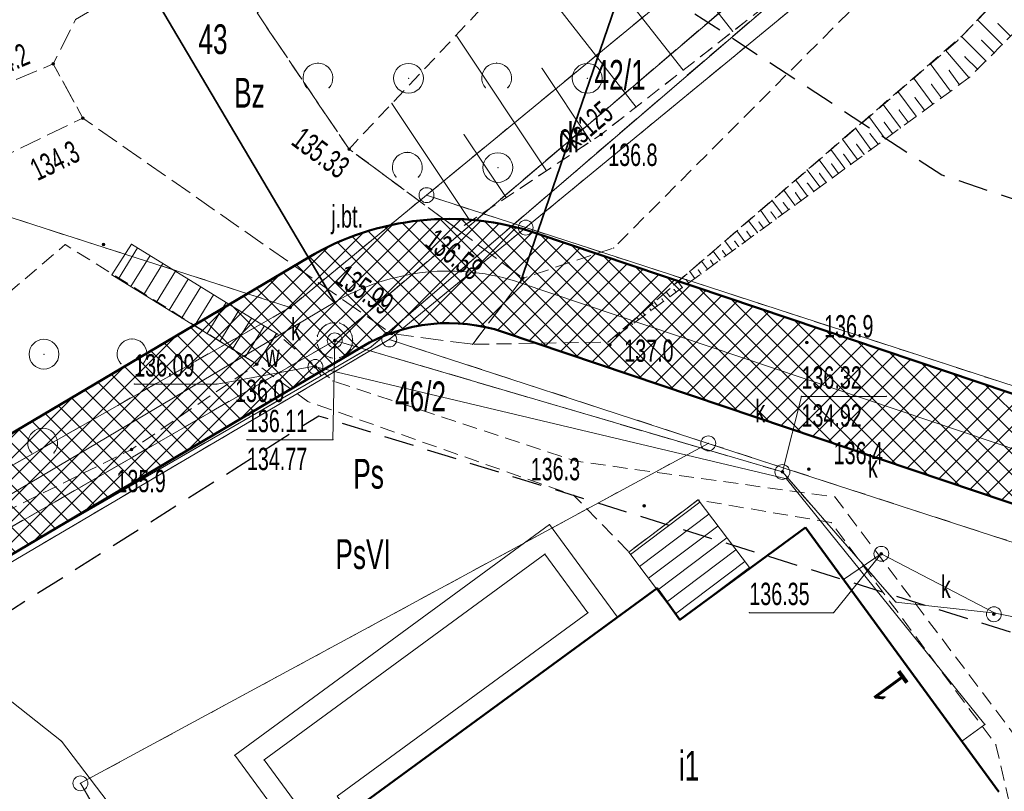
# Model space of a CAD drawing. Extents: x 6456700 to 6518119, y 5963420 to 5980059.
# Tile 55 of 256: x 6511808 to 6511841, y 5964220 to 5964246. Entities that reach past the tile are written whole.
import ezdxf
from ezdxf.enums import TextEntityAlignment as Align

# ---------------------------------------------------------------- set-up
doc = ezdxf.new("R2010")
doc.units = 0
doc.header["$MEASUREMENT"] = 0
for name, pattern in [('L_0_03', [1, 0.5, -0.5]), ('L_0_04', [1.5, 1, -0.5]), ('L_0_52', [1, 0.75, -0.25]), ('L_0_5A', [0.75, 0.5, -0.25])]:
    doc.linetypes.add(name, pattern=pattern)
doc.layers.get('0').update_dxf_attribs({"color": 2, "linetype": 'CONTINUOUS', "lineweight": 5})
for name, color, linetype, lineweight in [('000_Inne__niezydentyfikowane_', 7, 'CONTINUOUS', 18), ('18mm Kreska ciągła', 7, 'CONTINUOUS', 18), ('202_punkt_graniczny', 7, 'CONTINUOUS', 18), ('203_punkt_graniczny', 7, 'CONTINUOUS', 18), ('209_oznaczenie_konturu_klasyfikacyjnego', 96, 'CONTINUOUS', 18), ('210_oznaczenie_konturu_uzytku_gruntowego', 96, 'CONTINUOUS', 18), ('211_numer_dzialki_ewidencyjnej', 7, 'CONTINUOUS', 18), ('218_kontur_uzytku_gruntowego', 96, 'L_0_03', 18), ('219_dzialka_ewidencyjna', 7, 'CONTINUOUS', 18), ('238_Punkt_adresowy_budynku', 7, 'CONTINUOUS', 18), ('312_budynek_ewidencyjny', 7, 'CONTINUOUS', 18), ('312_oznaczenie_budynku_ewidencyjnego_Atr117', 7, 'CONTINUOUS', 18), ('352_schody', 7, 'CONTINUOUS', 18), ('35mm Ciągła', 7, 'CONTINUOUS', 35), ('50mm Kreska ciągła', 7, 'CONTINUOUS', 50), ('9mm Kreska ciągła', 252, 'CONTINUOUS', 9), ('chodnik', 7, 'CONTINUOUS', 18), ('jezdnia', 7, 'CONTINUOUS', 18), ('jezdnia_Atr17', 7, 'CONTINUOUS', 18), ('komora_podziemna', 7, 'CONTINUOUS', 18), ('komora_podziemna_Atr17', 7, 'CONTINUOUS', 18), ('ogrodzenie_trwale', 7, 'CONTINUOUS', 18), ('pikieta_naturalna', 7, 'CONTINUOUS', 18), ('pikieta_naturalna_Atr2', 7, 'CONTINUOUS', 18), ('pikieta_sztuczna', 7, 'CONTINUOUS', 18), ('pikieta_sztuczna_Atr2', 7, 'CONTINUOUS', 18), ('przewod_kanalizacyjny', 7, 'CONTINUOUS', 18), ('przewod_kanalizacyjny___ob__projektowany', 7, 'CONTINUOUS', 18), ('przewod_kanalizacyjny_Atr1', 7, 'CONTINUOUS', 18), ('przewod_telekomunikacyjny_podziemny', 7, 'CONTINUOUS', 18), ('przewod_wodociagowy', 7, 'CONTINUOUS', 18), ('przewod_wodociagowy___ob__projektowany', 7, 'CONTINUOUS', 18), ('rzedna', 7, 'CONTINUOUS', 18), ('rzedna_Atr2', 7, 'CONTINUOUS', 18), ('rzedna_Atr3', 7, 'CONTINUOUS', 18), ('schody', 7, 'CONTINUOUS', 18), ('skarpa_nieumocniona', 7, 'CONTINUOUS', 18), ('studnia_kanalizacyjna', 7, 'CONTINUOUS', 18), ('studnia_kanalizacyjna_Atr17', 7, 'CONTINUOUS', 18), ('taras', 7, 'CONTINUOUS', 18), ('zadrzewienie__zakrzewienie', 7, 'CONTINUOUS', 18), ('Zakres', 7, 'CONTINUOUS', 18)]:
    doc.layers.add(name, color=color, linetype=linetype, lineweight=lineweight)
doc.styles.get("Standard").update_dxf_attribs({"font": 'txt', "width": 0.75})

# ---------------------------------------------------------------- blocks, each defined once
blk = doc.blocks.new('mdcp_nowa')
at = {"layer": '203_punkt_graniczny', "linetype": 'Continuous', "lineweight": 18, "true_color": 0x000000}
blk.add_hatch(color=18, dxfattribs=at).paths.add_polyline_path([(6494548.18, 5980686.845, 1), (6494548.18, 5980686.935, 1)])
at = {"layer": 'pikieta_naturalna', "linetype": 'Continuous', "lineweight": 18, "true_color": 0x000000}
for points in [[(6494540.23, 5980695.025, 1), (6494540.23, 5980695.115, 1)], [(6494541.22, 5980693.205, 1), (6494541.22, 5980693.295, 1)], [(6494558.62, 5980692.655, 1), (6494558.62, 5980692.745, 1)], [(6494541.92, 5980688.955, 1), (6494541.92, 5980689.045, 1)], [(6494558.92, 5980685.585, 1), (6494558.92, 5980685.675, 1)], [(6494565.53, 5980685.665, 1), (6494565.53, 5980685.755, 1)], [(6494547.06, 5980684.935, 1), (6494547.06, 5980685.025, 1)], [(6494542.85, 5980682.065, 1), (6494542.85, 5980682.155, 1)], [(6494565.6, 5980681.405, 1), (6494565.6, 5980681.495, 1)], [(6494560.07, 5980680.175, 1), (6494560.07, 5980680.265, 1)]]:
    blk.add_hatch(color=18, dxfattribs=at).paths.add_polyline_path(points)
at = {"layer": 'pikieta_sztuczna', "linetype": 'Continuous', "lineweight": 18, "true_color": 0x000000}
for points in [[(6494550.16, 5980692.165, 1), (6494550.16, 5980692.255, 1)], [(6494555.99, 5980687.825, 1), (6494555.99, 5980687.915, 1)], [(6494551.58, 5980685.965, 1), (6494551.58, 5980686.055, 1)]]:
    blk.add_hatch(color=18, dxfattribs=at).paths.add_polyline_path(points)
at = {"layer": 'rzedna', "linetype": 'Continuous', "lineweight": 18, "true_color": 0x000000}
for points in [[(6494549.68, 5980685.735, 1), (6494549.68, 5980685.825, 1)], [(6494549.03, 5980684.845, 1), (6494549.03, 5980684.935, 1)], [(6494564.71, 5980681.315, 1), (6494564.71, 5980681.405, 1)], [(6494568.03, 5980678.565, 1), (6494568.03, 5980678.655, 1)], [(6494571.81, 5980676.535, 1), (6494571.81, 5980676.625, 1)]]:
    blk.add_hatch(color=18, dxfattribs=at).paths.add_polyline_path(points)
at = {"layer": '000_Inne__niezydentyfikowane_', "linetype": 'Continuous', "lineweight": 18, "flags": 128}
for points in [[(6494563.04, 5980696.16), (6494558.88, 5980701.48)], [(6494559.8, 5980693.62), (6494556.03, 5980698.45)], [(6494561.38, 5980694.86), (6494559.4, 5980697.39)], [(6494572.09, 5980695.72), (6494571.26, 5980696.55)], [(6494572.37, 5980696), (6494571.95, 5980696.42)], [(6494556.79, 5980691.48), (6494553.76, 5980696.04)], [(6494571.54, 5980695.17), (6494570.72, 5980695.99)], [(6494571.82, 5980695.44), (6494571.4, 5980695.86)], [(6494570.97, 5980694.61), (6494570.19, 5980695.53)], [(6494571.26, 5980694.89), (6494570.84, 5980695.31)], [(6494558.27, 5980692.47), (6494556.64, 5980694.92)], [(6494570.35, 5980694.15), (6494569.67, 5980695.08)], [(6494569.76, 5980693.72), (6494569.11, 5980694.6)], [(6494570.66, 5980694.37), (6494570.31, 5980694.85)], [(6494570.05, 5980693.93), (6494569.72, 5980694.38)], [(6494569.2, 5980693.31), (6494568.59, 5980694.14)], [(6494569.48, 5980693.51), (6494569.16, 5980693.94)], [(6494554.24, 5980689.78), (6494551.6, 5980693.74)], [(6494568.67, 5980692.92), (6494568.09, 5980693.71)], [(6494568.16, 5980692.55), (6494567.61, 5980693.3)], [(6494568.93, 5980693.11), (6494568.63, 5980693.52)], [(6494568.41, 5980692.73), (6494568.13, 5980693.11)], [(6494555.43, 5980690.58), (6494554.02, 5980692.69)], [(6494567.68, 5980692.19), (6494567.16, 5980692.91)], [(6494567.92, 5980692.37), (6494567.65, 5980692.73)], [(6494567.23, 5980691.86), (6494566.73, 5980692.54)], [(6494567.45, 5980692.03), (6494567.2, 5980692.37)], [(6494566.8, 5980691.55), (6494566.33, 5980692.19)], [(6494567.01, 5980691.7), (6494566.77, 5980692.03)], [(6494566.39, 5980691.24), (6494565.94, 5980691.85)], [(6494566.59, 5980691.39), (6494566.36, 5980691.71)], [(6494565.97, 5980690.94), (6494565.54, 5980691.51)], [(6494566.18, 5980691.09), (6494565.96, 5980691.39)], [(6494565.55, 5980690.63), (6494565.15, 5980691.17)], [(6494565.76, 5980690.78), (6494565.55, 5980691.06)], [(6494565.13, 5980690.32), (6494564.76, 5980690.83)], [(6494565.34, 5980690.47), (6494565.15, 5980690.74)], [(6494564.71, 5980690.01), (6494564.36, 5980690.49)], [(6494564.92, 5980690.17), (6494564.74, 5980690.41)], [(6494564.29, 5980689.71), (6494563.97, 5980690.15)], [(6494564.5, 5980689.86), (6494564.33, 5980690.09)], [(6494563.87, 5980689.4), (6494563.57, 5980689.8)], [(6494564.08, 5980689.55), (6494563.92, 5980689.76)], [(6494563.45, 5980689.09), (6494563.18, 5980689.46)], [(6494563.66, 5980689.24), (6494563.52, 5980689.44)], [(6494563.03, 5980688.78), (6494562.78, 5980689.12)], [(6494563.24, 5980688.94), (6494563.11, 5980689.11)], [(6494562.61, 5980688.48), (6494562.39, 5980688.78)], [(6494562.82, 5980688.63), (6494562.7, 5980688.79)], [(6494562.19, 5980688.17), (6494561.99, 5980688.44)], [(6494562.4, 5980688.32), (6494562.3, 5980688.47)], [(6494561.77, 5980687.86), (6494561.6, 5980688.1)], [(6494561.98, 5980688.01), (6494561.89, 5980688.14)], [(6494561.35, 5980687.55), (6494561.2, 5980687.76)], [(6494561.56, 5980687.71), (6494561.48, 5980687.82)], [(6494560.93, 5980687.25), (6494560.81, 5980687.41)], [(6494561.14, 5980687.4), (6494561.07, 5980687.49)], [(6494560.51, 5980686.94), (6494560.41, 5980687.07)], [(6494560.72, 5980687.09), (6494560.67, 5980687.17)], [(6494560.09, 5980686.63), (6494560.02, 5980686.73)], [(6494560.3, 5980686.78), (6494560.26, 5980686.84)], [(6494559.67, 5980686.32), (6494559.62, 5980686.39)], [(6494559.88, 5980686.48), (6494559.85, 5980686.52)], [(6494559.25, 5980686.02), (6494559.23, 5980686.05)], [(6494559.46, 5980686.17), (6494559.44, 5980686.19)]]:
    blk.add_lwpolyline(points, dxfattribs=at)
at = {"layer": '000_Inne__niezydentyfikowane_'}
for p in [(6494571.26, 5980696.55), (6494571.95, 5980696.42), (6494553.76, 5980696.04), (6494563.04, 5980696.16), (6494570.72, 5980695.99), (6494571.4, 5980695.86), (6494572.09, 5980695.72), (6494570.19, 5980695.53), (6494570.84, 5980695.31), (6494571.82, 5980695.44), (6494556.64, 5980694.92), (6494569.67, 5980695.08), (6494571.54, 5980695.17), (6494561.38, 5980694.86), (6494569.11, 5980694.6), (6494570.31, 5980694.85), (6494570.97, 5980694.61), (6494571.26, 5980694.89), (6494569.72, 5980694.38), (6494570.66, 5980694.37), (6494568.59, 5980694.14), (6494569.16, 5980693.94), (6494570.05, 5980693.93), (6494570.35, 5980694.15), (6494551.6, 5980693.74), (6494559.8, 5980693.62), (6494568.09, 5980693.71), (6494569.76, 5980693.72), (6494567.61, 5980693.3), (6494568.63, 5980693.52), (6494569.2, 5980693.31), (6494569.48, 5980693.51), (6494568.13, 5980693.11), (6494568.93, 5980693.11), (6494554.02, 5980692.69), (6494567.16, 5980692.91), (6494567.65, 5980692.73), (6494568.41, 5980692.73), (6494568.67, 5980692.92), (6494558.27, 5980692.47), (6494566.73, 5980692.54), (6494567.2, 5980692.37), (6494567.92, 5980692.37), (6494568.16, 5980692.55), (6494566.33, 5980692.19), (6494566.77, 5980692.03), (6494567.45, 5980692.03), (6494567.68, 5980692.19), (6494565.94, 5980691.85), (6494566.36, 5980691.71), (6494567.01, 5980691.7), (6494567.23, 5980691.86), (6494556.79, 5980691.48), (6494565.54, 5980691.51), (6494565.96, 5980691.39), (6494566.59, 5980691.39), (6494566.8, 5980691.55), (6494565.15, 5980691.17), (6494565.55, 5980691.06), (6494566.18, 5980691.09), (6494566.39, 5980691.24), (6494564.76, 5980690.83), (6494565.15, 5980690.74), (6494565.55, 5980690.63), (6494565.76, 5980690.78), (6494565.97, 5980690.94), (6494555.43, 5980690.58), (6494564.36, 5980690.49), (6494564.74, 5980690.41), (6494565.13, 5980690.32), (6494565.34, 5980690.47), (6494563.97, 5980690.15), (6494564.33, 5980690.09), (6494564.71, 5980690.01), (6494564.92, 5980690.17), (6494554.24, 5980689.78), (6494563.57, 5980689.8), (6494563.92, 5980689.76), (6494564.29, 5980689.71), (6494564.5, 5980689.86), (6494563.18, 5980689.46), (6494563.52, 5980689.44), (6494563.87, 5980689.4), (6494564.08, 5980689.55), (6494562.78, 5980689.12), (6494563.11, 5980689.11), (6494563.45, 5980689.09), (6494563.66, 5980689.24), (6494562.39, 5980688.78), (6494562.7, 5980688.79), (6494563.03, 5980688.78), (6494563.24, 5980688.94), (6494561.99, 5980688.44), (6494562.3, 5980688.47), (6494562.4, 5980688.32), (6494562.61, 5980688.48), (6494562.82, 5980688.63), (6494561.6, 5980688.1), (6494561.89, 5980688.14), (6494561.98, 5980688.01), (6494562.19, 5980688.17), (6494561.2, 5980687.76), (6494561.48, 5980687.82), (6494561.56, 5980687.71), (6494561.77, 5980687.86), (6494560.81, 5980687.41), (6494561.07, 5980687.49), (6494561.14, 5980687.4), (6494561.35, 5980687.55), (6494560.41, 5980687.07), (6494560.67, 5980687.17), (6494560.72, 5980687.09), (6494560.93, 5980687.25), (6494560.02, 5980686.73), (6494560.26, 5980686.84), (6494560.3, 5980686.78), (6494560.51, 5980686.94), (6494559.62, 5980686.39), (6494559.67, 5980686.32), (6494559.85, 5980686.52), (6494559.88, 5980686.48), (6494560.09, 5980686.63), (6494559.23, 5980686.05), (6494559.25, 5980686.02), (6494559.44, 5980686.19), (6494559.46, 5980686.17)]:
    blk.add_point(p, dxfattribs=at)
at = {"layer": '202_punkt_graniczny', "color": 7, "linetype": 'Continuous', "lineweight": 18}
for centre in [(6494552.76, 5980690.66), (6494556.09, 5980689.57), (6494551.51, 5980685.81), (6494562.22, 5980682.32), (6494541.14, 5980670.9)]:
    blk.add_circle(centre, 0.25, dxfattribs=at)
at = {"layer": '202_punkt_graniczny'}
for p in [(6494552.76, 5980690.66), (6494556.09, 5980689.57), (6494551.51, 5980685.81), (6494562.22, 5980682.32), (6494541.14, 5980670.9)]:
    blk.add_point(p, dxfattribs=at)
at = {"layer": '203_punkt_graniczny', "color": 7, "linetype": 'Continuous', "lineweight": 18}
blk.add_circle((6494548.18, 5980686.89), 0.045, dxfattribs=at)
at = {"layer": '203_punkt_graniczny'}
blk.add_point((6494548.18, 5980686.89), dxfattribs=at)
at = {"layer": '218_kontur_uzytku_gruntowego', "lineweight": 18, "flags": 128}
for points in [[(6494552.76, 5980690.66), (6494575.33, 5980709.24)], [(6494556.09, 5980689.57), (6494577.56, 5980707.23)], [(6494548.18, 5980686.89), (6494534.71, 5980691.23)], [(6494548.18, 5980686.89), (6494552.76, 5980690.66)], [(6494552.76, 5980690.66), (6494556.09, 5980689.57)], [(6494551.51, 5980685.81), (6494556.09, 5980689.57)], [(6494652.81, 5980658.13), (6494556.09, 5980689.57)], [(6494520.66, 5980671.24), (6494548.18, 5980686.89)], [(6494551.51, 5980685.81), (6494527.05, 5980671.4)], [(6494562.22, 5980682.32), (6494551.51, 5980685.81)], [(6494541.14, 5980670.9), (6494562.22, 5980682.32)], [(6494590.31, 5980673.19), (6494562.22, 5980682.32)], [(6494555.55, 5980646.15), (6494541.14, 5980670.9)]]:
    blk.add_lwpolyline(points, dxfattribs=at)
at = {"layer": '218_kontur_uzytku_gruntowego'}
for p in [(6494552.76, 5980690.66), (6494552.76, 5980690.66), (6494552.76, 5980690.66), (6494552.76, 5980690.66), (6494552.76, 5980690.66), (6494552.76, 5980690.66), (6494556.09, 5980689.57), (6494556.09, 5980689.57), (6494556.09, 5980689.57), (6494556.09, 5980689.57), (6494556.09, 5980689.57), (6494556.09, 5980689.57), (6494556.09, 5980689.57), (6494556.09, 5980689.57), (6494548.18, 5980686.89), (6494548.18, 5980686.89), (6494548.18, 5980686.89), (6494548.18, 5980686.89), (6494548.18, 5980686.89), (6494548.18, 5980686.89), (6494551.51, 5980685.81), (6494551.51, 5980685.81), (6494551.51, 5980685.81), (6494551.51, 5980685.81), (6494551.51, 5980685.81), (6494551.51, 5980685.81), (6494562.22, 5980682.32), (6494562.22, 5980682.32), (6494562.22, 5980682.32), (6494562.22, 5980682.32), (6494562.22, 5980682.32), (6494562.22, 5980682.32), (6494541.14, 5980670.9), (6494541.14, 5980670.9), (6494541.14, 5980670.9), (6494541.14, 5980670.9)]:
    blk.add_point(p, dxfattribs=at)
at = {"layer": '219_dzialka_ewidencyjna', "color": 3, "linetype": 'Continuous', "lineweight": 18, "flags": 128}
for points in [[(6494575.33, 5980709.24), (6494552.76, 5980690.66)], [(6494577.56, 5980707.23), (6494556.09, 5980689.57)], [(6494534.71, 5980691.23), (6494548.18, 5980686.89)], [(6494548.18, 5980686.89), (6494552.76, 5980690.66)], [(6494556.09, 5980689.57), (6494552.76, 5980690.66)], [(6494551.51, 5980685.81), (6494556.09, 5980689.57)], [(6494556.09, 5980689.57), (6494652.81, 5980658.13)], [(6494520.66, 5980671.24), (6494548.18, 5980686.89)], [(6494527.05, 5980671.4), (6494551.51, 5980685.81)], [(6494551.51, 5980685.81), (6494562.22, 5980682.32)], [(6494541.14, 5980670.9), (6494562.22, 5980682.32)], [(6494562.22, 5980682.32), (6494590.31, 5980673.19)], [(6494541.14, 5980670.9), (6494555.55, 5980646.15)]]:
    blk.add_lwpolyline(points, dxfattribs=at)
at = {"layer": '219_dzialka_ewidencyjna', "color": 3}
for p in [(6494552.76, 5980690.66), (6494552.76, 5980690.66), (6494552.76, 5980690.66), (6494556.09, 5980689.57), (6494556.09, 5980689.57), (6494556.09, 5980689.57), (6494556.09, 5980689.57), (6494548.18, 5980686.89), (6494548.18, 5980686.89), (6494548.18, 5980686.89), (6494551.51, 5980685.81), (6494551.51, 5980685.81), (6494551.51, 5980685.81), (6494562.22, 5980682.32), (6494562.22, 5980682.32), (6494562.22, 5980682.32), (6494541.14, 5980670.9), (6494541.14, 5980670.9)]:
    blk.add_point(p, dxfattribs=at)
at = {"layer": '312_budynek_ewidencyjny', "color": 7, "linetype": 'Continuous', "lineweight": 50, "flags": 128}
for points in [[(6494561.27, 5980676.39), (6494565.48, 5980679.49)], [(6494565.48, 5980679.49), (6494571.98, 5980670.61)], [(6494550.75, 5980670.31), (6494560.5, 5980677.46)], [(6494560.5, 5980677.46), (6494561.27, 5980676.39)]]:
    blk.add_lwpolyline(points, dxfattribs=at)
at = {"layer": '312_budynek_ewidencyjny'}
for p in [(6494565.48, 5980679.49), (6494565.48, 5980679.49), (6494560.5, 5980677.46), (6494560.5, 5980677.46), (6494561.27, 5980676.39), (6494561.27, 5980676.39)]:
    blk.add_point(p, dxfattribs=at)
at = {"layer": '352_schody', "color": 7, "linetype": 'Continuous', "lineweight": 18, "flags": 128}
blk.add_lwpolyline([(6494563.6, 5980678.15), (6494561.27, 5980676.39), (6494559.55, 5980678.67), (6494561.88, 5980680.42)], close=True, dxfattribs=at)
for points in [[(6494561.94, 5980680.34), (6494559.614, 5980678.585)], [(6494562.242, 5980679.942), (6494559.915, 5980678.186)], [(6494562.544, 5980679.543), (6494560.216, 5980677.787)], [(6494562.846, 5980679.145), (6494560.517, 5980677.388)], [(6494563.148, 5980678.746), (6494560.818, 5980676.989)], [(6494563.45, 5980678.348), (6494561.119, 5980676.59)]]:
    blk.add_lwpolyline(points, dxfattribs=at)
at = {"layer": '352_schody'}
for p in [(6494561.88, 5980680.42), (6494561.88, 5980680.42), (6494561.94, 5980680.34), (6494562.242, 5980679.942), (6494562.544, 5980679.543), (6494562.846, 5980679.145), (6494563.148, 5980678.746), (6494559.55, 5980678.67), (6494559.55, 5980678.67), (6494559.614, 5980678.585), (6494559.915, 5980678.186), (6494563.45, 5980678.348), (6494563.6, 5980678.15), (6494563.6, 5980678.15), (6494560.216, 5980677.787), (6494560.517, 5980677.388), (6494560.818, 5980676.989), (6494561.119, 5980676.59), (6494561.27, 5980676.39), (6494561.27, 5980676.39)]:
    blk.add_point(p, dxfattribs=at)
at = {"layer": 'chodnik', "color": 7, "linetype": 'L_0_5A', "lineweight": 18, "flags": 128}
for points in [[(6494642.33, 5980787.48), (6494643.01, 5980787.08), (6494636.31, 5980775.7), (6494612.92, 5980741.39), (6494604.91, 5980731.44), (6494602.38, 5980728.27), (6494591.44, 5980717.56), (6494570.61, 5980695.87), (6494558.85, 5980685.72), (6494554.31, 5980685.65), (6494555.99, 5980687.87), (6494559.04, 5980688.88), (6494591.5, 5980721.44), (6494600.01, 5980730.75), (6494609.7, 5980742.37), (6494630.4, 5980772.08), (6494637.2, 5980782.92), (6494651.231, 5980809.836), (6494656.578, 5980811.793), (6494650.14, 5980800.21), (6494651.07, 5980799.91)], [(6494567.08, 5980664.94), (6494572.64, 5980668.85), (6494571.88, 5980672.19), (6494566.35, 5980679.66), (6494561.87, 5980680.42), (6494559.55, 5980678.67), (6494557.71, 5980680.57), (6494548.77, 5980683.73), (6494547.06, 5980684.98), (6494547.74, 5980686.01), (6494549.62, 5980684.42), (6494557.78, 5980681.72), (6494566.47, 5980680.52), (6494572.83, 5980672.09), (6494575.33, 5980670.41), (6494575.72, 5980670.69), (6494576.39, 5980669.77), (6494575.3, 5980668.88), (6494573.92, 5980667.83), (6494572.8, 5980667.63), (6494567.75, 5980663.78), (6494561.72, 5980664.69), (6494555.02, 5980659.94), (6494554.28, 5980660.97), (6494562.31, 5980666.68), (6494563.12, 5980665.53), (6494565.46, 5980667.19), (6494566.09, 5980666.3)]]:
    blk.add_lwpolyline(points, close=True, dxfattribs=at)
at = {"layer": 'chodnik'}
for p in [(6494570.61, 5980695.87), (6494559.04, 5980688.88), (6494555.99, 5980687.87), (6494547.74, 5980686.01), (6494558.85, 5980685.72), (6494554.31, 5980685.65), (6494547.06, 5980684.98), (6494549.62, 5980684.42), (6494548.77, 5980683.73), (6494557.78, 5980681.72), (6494557.71, 5980680.57), (6494561.87, 5980680.42), (6494566.47, 5980680.52), (6494566.35, 5980679.66), (6494559.55, 5980678.67), (6494571.88, 5980672.19)]:
    blk.add_point(p, dxfattribs=at)
at = {"layer": 'jezdnia', "color": 7, "linetype": 'L_0_52', "lineweight": 18, "flags": 128}
for points in [[(6494554.31, 5980685.65), (6494551.58, 5980686.01), (6494541.22, 5980693.25), (6494540.23, 5980695.07), (6494540.98, 5980696.56), (6494543.59, 5980698.14), (6494558.6, 5980709.98), (6494564.08, 5980714.98), (6494565.69, 5980712.4), (6494560.13, 5980707.43), (6494547.07, 5980696.78), (6494550.16, 5980692.21), (6494553.82, 5980689.5), (6494555.99, 5980687.87)], [(6494530.39, 5980688), (6494523.59, 5980682.47), (6494519.03, 5980673.41), (6494521.35, 5980657.63), (6494526.33, 5980649.27), (6494522.62, 5980646.72), (6494517.76, 5980654.87), (6494515.94, 5980668.41), (6494515.11, 5980677.09), (6494520.92, 5980684.11), (6494533.13, 5980692.06), (6494540.23, 5980695.07), (6494541.22, 5980693.25)]]:
    blk.add_lwpolyline(points, close=True, dxfattribs=at)
at = {"layer": 'jezdnia'}
for p in [(6494540.23, 5980695.07), (6494540.23, 5980695.07), (6494541.22, 5980693.25), (6494541.22, 5980693.25), (6494550.16, 5980692.21), (6494553.82, 5980689.5), (6494555.99, 5980687.87), (6494551.58, 5980686.01), (6494554.31, 5980685.65)]:
    blk.add_point(p, dxfattribs=at)
at = {"layer": 'komora_podziemna', "color": 5, "linetype": 'Continuous', "lineweight": 13}
blk.add_circle((6494549.03, 5980684.89), 0.25, dxfattribs=at)
at = {"layer": 'komora_podziemna'}
blk.add_point((6494549.03, 5980684.89), dxfattribs=at)
at = {"layer": 'ogrodzenie_trwale'}
for p in [(6494551.58, 5980686.01), (6494565.6, 5980681.45), (6494541.14, 5980670.9)]:
    blk.add_point(p, dxfattribs=at)
at = {"layer": 'pikieta_naturalna', "color": 7, "linetype": 'Continuous', "lineweight": 18}
for centre in [(6494540.23, 5980695.07), (6494541.22, 5980693.25), (6494558.62, 5980692.7), (6494541.92, 5980689), (6494558.92, 5980685.63), (6494565.53, 5980685.71), (6494547.06, 5980684.98), (6494542.85, 5980682.11), (6494565.6, 5980681.45), (6494560.07, 5980680.22)]:
    blk.add_circle(centre, 0.045, dxfattribs=at)
at = {"layer": 'pikieta_naturalna'}
for p in [(6494540.23, 5980695.07), (6494541.22, 5980693.25), (6494558.62, 5980692.7), (6494541.92, 5980689), (6494565.53, 5980685.71), (6494558.92, 5980685.63), (6494547.06, 5980684.98), (6494542.85, 5980682.11), (6494565.6, 5980681.45), (6494560.07, 5980680.22)]:
    blk.add_point(p, dxfattribs=at)
at = {"layer": 'pikieta_sztuczna', "color": 7, "linetype": 'Continuous', "lineweight": 18}
for centre in [(6494550.16, 5980692.21), (6494555.99, 5980687.87), (6494551.58, 5980686.01)]:
    blk.add_circle(centre, 0.045, dxfattribs=at)
at = {"layer": 'pikieta_sztuczna'}
for p in [(6494550.16, 5980692.21), (6494555.99, 5980687.87), (6494551.58, 5980686.01)]:
    blk.add_point(p, dxfattribs=at)
at = {"layer": 'przewod_kanalizacyjny', "color": 34, "linetype": 'Continuous', "lineweight": 18, "flags": 128}
for points in [[(6494567.23, 5980700.74), (6494549.68, 5980685.78)], [(6494537.495, 5980611.323), (6494541.34, 5980614.19), (6494526.27, 5980640.46), (6494526.02, 5980641.07), (6494512.58, 5980664.36), (6494549.68, 5980685.78)], [(6494549.68, 5980685.78), (6494564.71, 5980681.36), (6494568.52, 5980676.99)], [(6494566.76, 5980677.75), (6494568.03, 5980678.61), (6494571.85, 5980676.62), (6494576.74, 5980675.63), (6494577.29, 5980675.54), (6494584.48, 5980669.5), (6494586.48, 5980668.86), (6494588.06, 5980668.15)], [(6494568.52, 5980676.99), (6494571.85, 5980676.62)]]:
    blk.add_lwpolyline(points, dxfattribs=at)
at = {"layer": 'przewod_kanalizacyjny'}
for p in [(6494549.68, 5980685.78), (6494549.68, 5980685.78), (6494549.68, 5980685.78), (6494564.71, 5980681.36), (6494568.03, 5980678.61), (6494566.76, 5980677.75), (6494568.52, 5980676.99), (6494568.52, 5980676.99), (6494571.85, 5980676.62), (6494571.85, 5980676.62)]:
    blk.add_point(p, dxfattribs=at)
at = {"layer": 'przewod_kanalizacyjny___ob__projektowany', "color": 34, "linetype": 'L_0_52', "lineweight": 18, "flags": 128}
for points in [[(6494567.23, 5980700.74), (6494549.68, 5980685.78)], [(6494512.58, 5980664.36), (6494549.68, 5980685.78)], [(6494549.68, 5980685.78), (6494564.71, 5980681.36)], [(6494564.71, 5980681.36), (6494568.52, 5980676.99)]]:
    blk.add_lwpolyline(points, dxfattribs=at)
blk.add_lwpolyline([(6494550.28, 5980685.78), (6494550.26, 5980685.63), (6494550.2, 5980685.48), (6494550.1, 5980685.36), (6494549.98, 5980685.26), (6494549.84, 5980685.2), (6494549.68, 5980685.18), (6494549.53, 5980685.2), (6494549.38, 5980685.26), (6494549.26, 5980685.36), (6494549.16, 5980685.48), (6494549.1, 5980685.63), (6494549.08, 5980685.78), (6494549.1, 5980685.94), (6494549.16, 5980686.08), (6494549.26, 5980686.2), (6494549.38, 5980686.3), (6494549.53, 5980686.36), (6494549.68, 5980686.38), (6494549.84, 5980686.36), (6494549.98, 5980686.3), (6494550.1, 5980686.2), (6494550.2, 5980686.08), (6494550.26, 5980685.94)], close=True, dxfattribs=at)
at = {"layer": 'przewod_kanalizacyjny___ob__projektowany'}
for p in [(6494549.53, 5980686.36), (6494549.68, 5980686.38), (6494549.84, 5980686.36), (6494549.16, 5980686.08), (6494549.26, 5980686.2), (6494549.38, 5980686.3), (6494549.98, 5980686.3), (6494550.1, 5980686.2), (6494550.2, 5980686.08), (6494549.08, 5980685.78), (6494549.1, 5980685.94), (6494549.68, 5980685.78), (6494549.68, 5980685.78), (6494549.68, 5980685.78), (6494550.26, 5980685.94), (6494550.28, 5980685.78), (6494549.1, 5980685.63), (6494549.16, 5980685.48), (6494549.26, 5980685.36), (6494550.1, 5980685.36), (6494550.2, 5980685.48), (6494550.26, 5980685.63), (6494549.38, 5980685.26), (6494549.53, 5980685.2), (6494549.68, 5980685.18), (6494549.84, 5980685.2), (6494549.98, 5980685.26), (6494564.71, 5980681.36), (6494564.71, 5980681.36), (6494568.52, 5980676.99)]:
    blk.add_point(p, dxfattribs=at)
at = {"layer": 'przewod_telekomunikacyjny_podziemny', "color": 30, "linetype": 'Continuous', "lineweight": 18, "flags": 128}
blk.add_lwpolyline([(6494475.69, 5980616.36), (6494478.27, 5980625.44), (6494472.92, 5980632.42), (6494468.01, 5980642.83), (6494482.79, 5980649.73), (6494494.23, 5980654.56), (6494499.78, 5980656.92), (6494510.84, 5980661.67), (6494519.97, 5980667.04), (6494528.45, 5980672.14), (6494535.76, 5980676.07), (6494540.5, 5980672.31), (6494551.76, 5980657.51), (6494565.73, 5980666.79)], dxfattribs=at)
at = {"layer": 'przewod_telekomunikacyjny_podziemny'}
blk.add_point((6494540.5, 5980672.31), dxfattribs=at)
at = {"layer": 'przewod_wodociagowy', "color": 5, "linetype": 'Continuous', "lineweight": 18, "flags": 128}
for points in [[(6494542.816, 5980613.473), (6494542.08, 5980614.13), (6494520.99, 5980650.8), (6494513.5, 5980663.95), (6494549.22, 5980684.59), (6494550.9, 5980685.56), (6494567.7, 5980700)], [(6494570.73, 5980672.32), (6494570.77, 5980672.34), (6494571.51, 5980672.88), (6494564.85, 5980681.13), (6494549.53, 5980684.77), (6494549.03, 5980684.89), (6494549.22, 5980684.59)]]:
    blk.add_lwpolyline(points, dxfattribs=at)
at = {"layer": 'przewod_wodociagowy'}
for p in [(6494550.9, 5980685.56), (6494549.03, 5980684.89), (6494549.53, 5980684.77), (6494549.22, 5980684.59), (6494549.22, 5980684.59), (6494564.85, 5980681.13), (6494571.51, 5980672.88), (6494570.73, 5980672.32), (6494570.77, 5980672.34)]:
    blk.add_point(p, dxfattribs=at)
at = {"layer": 'przewod_wodociagowy___ob__projektowany', "color": 5, "linetype": 'L_0_52', "lineweight": 18, "flags": 128}
for points in [[(6494550.9, 5980685.56), (6494567.7, 5980700)], [(6494513.5, 5980663.95), (6494550.9, 5980685.56)]]:
    blk.add_lwpolyline(points, dxfattribs=at)
at = {"layer": 'przewod_wodociagowy___ob__projektowany'}
blk.add_point((6494550.9, 5980685.56), dxfattribs=at)
blk.add_point((6494550.9, 5980685.56), dxfattribs=at)
at = {"layer": 'rzedna', "color": 7, "linetype": 'Continuous', "lineweight": 18}
for centre in [(6494549.68, 5980685.78), (6494549.03, 5980684.89), (6494564.71, 5980681.36), (6494568.03, 5980678.61), (6494571.81, 5980676.58)]:
    blk.add_circle(centre, 0.045, dxfattribs=at)
at = {"layer": 'rzedna'}
for p in [(6494549.68, 5980685.78), (6494549.68, 5980685.78), (6494549.03, 5980684.89), (6494564.71, 5980681.36), (6494564.71, 5980681.36), (6494568.03, 5980678.61), (6494568.03, 5980678.61), (6494571.81, 5980676.58), (6494571.81, 5980676.58)]:
    blk.add_point(p, dxfattribs=at)
at = {"layer": 'rzedna_Atr2', "color": 7, "linetype": 'Continuous', "lineweight": 18, "flags": 128}
for points in [[(6494549.68, 5980685.78), (6494549.62, 5980682.44), (6494546.729, 5980682.44)], [(6494549.06, 5980684.92), (6494545.73, 5980684.31), (6494542.945, 5980684.31)], [(6494564.71, 5980681.36), (6494565.35, 5980683.9), (6494568.204, 5980683.9)], [(6494568.03, 5980678.61), (6494566.42, 5980676.63), (6494563.598, 5980676.63)]]:
    blk.add_lwpolyline(points, dxfattribs=at)
at = {"layer": 'rzedna_Atr2'}
for p in [(6494549.68, 5980685.78), (6494549.68, 5980685.78), (6494549.06, 5980684.92), (6494542.945, 5980684.31), (6494545.73, 5980684.31), (6494565.35, 5980683.9), (6494565.35, 5980683.9), (6494568.204, 5980683.9), (6494568.204, 5980683.9), (6494546.729, 5980682.44), (6494546.729, 5980682.44), (6494549.62, 5980682.44), (6494549.62, 5980682.44), (6494564.71, 5980681.36), (6494564.71, 5980681.36), (6494568.03, 5980678.61), (6494568.03, 5980678.61), (6494563.598, 5980676.63), (6494563.598, 5980676.63), (6494566.42, 5980676.63), (6494566.42, 5980676.63)]:
    blk.add_point(p, dxfattribs=at)
at = {"layer": 'schody', "color": 7, "linetype": 'Continuous', "lineweight": 18, "flags": 128}
blk.add_lwpolyline([(6494547.06, 5980684.98), (6494542.2, 5980687.98), (6494542.86, 5980689.01), (6494547.72, 5980686.01)], close=True, dxfattribs=at)
for points in [[(6494542.413, 5980687.849), (6494543.055, 5980688.889)], [(6494542.838, 5980687.586), (6494543.481, 5980688.627)], [(6494543.264, 5980687.323), (6494543.906, 5980688.364)], [(6494543.689, 5980687.061), (6494544.332, 5980688.102)], [(6494544.115, 5980686.798), (6494544.757, 5980687.839)], [(6494544.54, 5980686.536), (6494545.183, 5980687.576)], [(6494544.966, 5980686.273), (6494545.608, 5980687.314)], [(6494545.391, 5980686.01), (6494546.033, 5980687.051)], [(6494545.816, 5980685.748), (6494546.459, 5980686.788)], [(6494546.242, 5980685.485), (6494546.884, 5980686.526)], [(6494546.667, 5980685.222), (6494547.31, 5980686.263)]]:
    blk.add_lwpolyline(points, dxfattribs=at)
at = {"layer": 'schody'}
for p in [(6494542.86, 5980689.01), (6494543.055, 5980688.889), (6494543.481, 5980688.627), (6494543.906, 5980688.364), (6494542.2, 5980687.98), (6494544.332, 5980688.102), (6494542.413, 5980687.849), (6494544.757, 5980687.839), (6494542.838, 5980687.586), (6494543.264, 5980687.323), (6494545.183, 5980687.576), (6494545.608, 5980687.314), (6494543.689, 5980687.061), (6494546.033, 5980687.051), (6494544.115, 5980686.798), (6494546.459, 5980686.788), (6494544.54, 5980686.536), (6494546.884, 5980686.526), (6494544.966, 5980686.273), (6494545.391, 5980686.01), (6494547.31, 5980686.263), (6494547.72, 5980686.01), (6494545.816, 5980685.748), (6494546.242, 5980685.485), (6494546.667, 5980685.222), (6494547.06, 5980684.98)]:
    blk.add_point(p, dxfattribs=at)
at = {"layer": 'skarpa_nieumocniona', "color": 7, "linetype": 'L_0_5A', "lineweight": 18, "flags": 128}
for points in [[(6494603.15, 5980729.02), (6494614.32, 5980743.54), (6494606.8, 5980732.81), (6494603.87, 5980728.18), (6494603.7, 5980727.33), (6494591.37, 5980714.95), (6494570.98, 5980694.61), (6494558.85, 5980685.72), (6494570.71, 5980695.98), (6494591.44, 5980717.56)], [(6494572.98, 5980703.93), (6494558.62, 5980692.7), (6494553.82, 5980689.5), (6494550.16, 5980692.21), (6494577.83, 5980721.63), (6494582.12, 5980713.87)]]:
    blk.add_lwpolyline(points, close=True, dxfattribs=at)
at = {"layer": 'skarpa_nieumocniona'}
for p in [(6494570.71, 5980695.98), (6494570.71, 5980695.98), (6494570.98, 5980694.61), (6494570.98, 5980694.61), (6494558.62, 5980692.7), (6494558.62, 5980692.7), (6494550.16, 5980692.21), (6494550.16, 5980692.21), (6494553.82, 5980689.5), (6494553.82, 5980689.5), (6494558.85, 5980685.72), (6494558.85, 5980685.72)]:
    blk.add_point(p, dxfattribs=at)
at = {"layer": 'studnia_kanalizacyjna', "color": 34, "linetype": 'Continuous', "lineweight": 13}
for centre in [(6494549.68, 5980685.78), (6494564.71, 5980681.36), (6494568.03, 5980678.61), (6494571.81, 5980676.58)]:
    blk.add_circle(centre, 0.25, dxfattribs=at)
at = {"layer": 'studnia_kanalizacyjna'}
for p in [(6494549.68, 5980685.78), (6494564.71, 5980681.36), (6494568.03, 5980678.61), (6494571.81, 5980676.58)]:
    blk.add_point(p, dxfattribs=at)
at = {"layer": 'taras', "color": 7, "linetype": 'Continuous', "lineweight": 18, "flags": 128}
for points in [[(6494556.46, 5980662.52), (6494554.31, 5980660.94), (6494546.32, 5980671.84), (6494556.89, 5980679.59), (6494559.17, 5980676.48), (6494550.75, 5980670.31)], [(6494555.472, 5980662.671), (6494554.462, 5980661.93), (6494547.308, 5980671.688), (6494556.738, 5980678.602), (6494558.182, 5980676.632), (6494549.762, 5980670.462)]]:
    blk.add_lwpolyline(points, close=True, dxfattribs=at)
at = {"layer": 'taras'}
for p in [(6494556.89, 5980679.59), (6494556.738, 5980678.602), (6494558.182, 5980676.632), (6494559.17, 5980676.48), (6494546.32, 5980671.84), (6494547.308, 5980671.688)]:
    blk.add_point(p, dxfattribs=at)
at = {"layer": 'zadrzewienie__zakrzewienie', "color": 7, "linetype": 'L_0_5A', "lineweight": 18, "flags": 128}
for points in [[(6494582.12, 5980713.87), (6494572.98, 5980703.93), (6494558.62, 5980692.7), (6494553.82, 5980689.5), (6494550.16, 5980692.21), (6494547.07, 5980696.78), (6494560.13, 5980707.43), (6494565.69, 5980712.4), (6494577.83, 5980721.63)], [(6494533.57, 5980682.99), (6494540.63, 5980689), (6494547.06, 5980684.98), (6494542.85, 5980682.11), (6494520.72, 5980671.23), (6494519.83, 5980674.19)]]:
    blk.add_lwpolyline(points, close=True, dxfattribs=at)
at = {"layer": 'zadrzewienie__zakrzewienie', "color": 7, "linetype": 'Continuous', "lineweight": 18}
for centre in [(6494552.156, 5980694.586), (6494558.156, 5980694.586), (6494555.156, 5980691.586), (6494539.916, 5980685.316)]:
    blk.add_circle(centre, 0.5, dxfattribs=at)
for centre in [(6494549.114, 5980694.597), (6494555.114, 5980694.597), (6494552.114, 5980691.597), (6494542.874, 5980685.327), (6494539.874, 5980682.327)]:
    blk.add_arc(centre, 0.5, 318.85, 221.162, dxfattribs=at)
at = {"layer": 'zadrzewienie__zakrzewienie'}
for p in [(6494549.114, 5980695.097), (6494555.114, 5980695.097), (6494552.156, 5980694.586), (6494558.156, 5980694.586), (6494548.738, 5980694.268), (6494549.49, 5980694.268), (6494554.738, 5980694.268), (6494555.49, 5980694.268), (6494558.62, 5980692.7), (6494550.16, 5980692.21), (6494552.114, 5980692.097), (6494555.156, 5980691.586), (6494551.738, 5980691.268), (6494552.49, 5980691.268), (6494553.82, 5980689.5), (6494540.63, 5980689), (6494542.874, 5980685.827), (6494539.916, 5980685.316), (6494542.498, 5980684.998), (6494543.25, 5980684.998), (6494547.06, 5980684.98), (6494539.874, 5980682.827), (6494542.85, 5980682.11), (6494539.498, 5980681.998), (6494540.25, 5980681.998)]:
    blk.add_point(p, dxfattribs=at)
at = {"layer": 'Zakres', "linetype": 'L_0_04', "lineweight": 25, "flags": 128}
blk.add_lwpolyline([(6495113.77, 5985050.22), (6495121.12, 5984877.07), (6495125.76, 5984757.87), (6495129.89, 5984649.81), (6495141.08, 5984611.3), (6495145.77, 5984544.53), (6495147.36, 5984487.27), (6495157.22, 5984392.07), (6495162.95, 5984387.45), (6495180.24, 5984384.16), (6495229.5, 5984386.61), (6495251.65, 5984373.41), (6495258.77, 5984357.12), (6495255.44, 5984330.44), (6495250.77, 5984304.39), (6495252.21, 5984282.78), (6495255.46, 5984256.45), (6495254.94, 5984238.25), (6495266.4, 5984211), (6495277.24, 5984182.33), (6495294.2, 5984133.19), (6495300.94, 5984095.37), (6495313.24, 5984037.69), (6495317.44, 5983978.18), (6495300.35, 5983922.18), (6495282.35, 5983883.38), (6495266.21, 5983862.23), (6495242.03, 5983839.67), (6495211.11, 5983816.86), (6495158.26, 5983772.66), (6495130.6, 5983651.16), (6495116.31, 5983543.43), (6495129.51, 5983346.73), (6495134.58, 5983264.71), (6495139.64, 5983186.97), (6495193.25, 5983077.94), (6495199.2, 5983041.97), (6495206.23, 5983026), (6495208.96, 5983004.88), (6495202.27, 5982979.48), (6495202.42, 5982950.13), (6495209.35, 5982897.38), (6495215.97, 5982850.34), (6495228.6, 5982809.97), (6495226.85, 5982778.82), (6495225.04, 5982750.56), (6495220.26, 5982723.37), (6495226.54, 5982679.97), (6495206.06, 5982669.48), (6495192.68, 5982657.71), (6495184.57, 5982648.65), (6495174.78, 5982624.58), (6495164.23, 5982604.61), (6495150.7, 5982588.3), (6495137.69, 5982582.43), (6495118.26, 5982573.75), (6495100.35, 5982558.42), (6495090.36, 5982544.99), (6495075.87, 5982519.06), (6495060.83, 5982499.68), (6495049.41, 5982485.49), (6495035.07, 5982459.7), (6495006.7, 5982406.64), (6494980.89, 5982351.84), (6494944.35, 5982293.29), (6494925.72, 5982250.11), (6494905.2, 5982190.37), (6494898.43, 5982153.5), (6494879.51, 5982063.89), (6494864.14, 5981992.66), (6494816.93, 5981768.61), (6494777.79, 5981577.7), (6494739.84, 5981394.72), (6494718.65, 5981297.89), (6494716.45, 5981237.31), (6494738.62, 5981208.21), (6494776.48, 5981173.06), (6494817.16, 5981137.44), (6494847.63, 5981109.8), (6494877.39, 5981077.08), (6494912.75, 5981030.55), (6494916.06, 5981014.71), (6494903.86, 5980957.01), (6494916.13, 5980953.51), (6494892.32, 5980927.59), (6494850.7, 5980858.8), (6494806.81, 5980779.89), (6494785.1, 5980753.49), (6494715.22, 5980723.29), (6494679.96, 5980686.78), (6494651.35, 5980651.29), (6494549.14, 5980683.24), (6494511.84, 5980659.66), (6494443.61, 5980630.33), (6494428.78, 5980598.6), (6494431.58, 5980579.46), (6494420.56, 5980549.76), (6494416.45, 5980528.2), (6494403.86, 5980507.16), (6494388.89, 5980482.96), (6494365.32, 5980407.99), (6494335.67, 5980315.15), (6494332.29, 5980297.41), (6494335.1, 5980278.18), (6494347.25, 5980254.84), (6494336.79, 5980250.09), (6494300.04, 5980271.34), (6494320.8, 5980301.43), (6494336.81, 5980349.17), (6494344.85, 5980380.92), (6494360.85, 5980437.13), (6494374.18, 5980476.38), (6494386.14, 5980498.84), (6494403.02, 5980528.52), (6494411.33, 5980563.19), (6494420.84, 5980586.25), (6494420.25, 5980601.11), (6494434.95, 5980635.94), (6494446.75, 5980644.99), (6494465.77, 5980647.27), (6494513.02, 5980669.46), (6494507.85, 5980679.68), (6494547.89, 5980705.83), (6494570.06, 5980691.34), (6494636.17, 5980669.05), (6494706.14, 5980756.86), (6494742.78, 5980772.58), (6494798.53, 5980814.27), (6494826.12, 5980867.97), (6494849.57, 5980908.6), (6494845.35, 5980942.01), (6494853.94, 5980970.83), (6494891.08, 5980960.54), (6494890.11, 5980965.73), (6494903.94, 5981025.69), (6494869.98, 5981070.3), (6494770.97, 5981160.58), (6494728.18, 5981200.64), (6494706.13, 5981229.56), (6494707.94, 5981299.75), (6494728.84, 5981398.1), (6494767.06, 5981580.19), (6494806.17, 5981770.55), (6494854.36, 5981994.76), (6494869.73, 5982065.97), (6494888.61, 5982155.44), (6494891.67, 5982173.95), (6494895.82, 5982197.45), (6494916.38, 5982253.72), (6494935.47, 5982297.95), (6494954.97, 5982331.67), (6494972.09, 5982356.64), (6494997.76, 5982411.14), (6495026.29, 5982464.48), (6495041.09, 5982491.09), (6495052.99, 5982505.88), (6495067.51, 5982524.6), (6495081.94, 5982550.43), (6495092.99, 5982565.28), (6495112.86, 5982582.29), (6495133.59, 5982591.55), (6495144.48, 5982596.46), (6495155.87, 5982610.19), (6495165.7, 5982628.8), (6495175.96, 5982654.03), (6495185.62, 5982664.83), (6495200.4, 5982677.82), (6495212.49, 5982688.04), (6495209.64, 5982723.43), (6495215.22, 5982750.57), (6495216.87, 5982779.54), (6495218.31, 5982809.31), (6495206.86, 5982847.92), (6495199.44, 5982894.74), (6495192.11, 5982948.71), (6495190.16, 5982979.24), (6495183.47, 5983075.16), (6495129.79, 5983184.34), (6495124.6, 5983264.07), (6495119.53, 5983346.09), (6495106.27, 5983543.75), (6495120.74, 5983652.9), (6495148.75, 5983779.42), (6495204.15, 5983826.04), (6495273.41, 5983889.36), (6495288.53, 5983927.42), (6495300.83, 5983964.69), (6495303.91, 5983980.14), (6495301.32, 5984039.55), (6495291.1, 5984093.63), (6495284.5, 5984130.67), (6495267.84, 5984178.93), (6495257.12, 5984207.3), (6495244.96, 5984236.19), (6495244.79, 5984255.42), (6495242.25, 5984281.97), (6495240.71, 5984304.95), (6495245.55, 5984331.94), (6495248.51, 5984355.64), (6495243.77, 5984366.47), (6495226.98, 5984376.47), (6495179.54, 5984374.12), (6495158.61, 5984378.09), (6495147.7, 5984386.91), (6495137.38, 5984486.61), (6495135.78, 5984544.04), (6495131.18, 5984609.54), (6495119.95, 5984648.2), (6495115.76, 5984757.49), (6495111.12, 5984876.67), (6495103.73, 5985050.93), (6495109.36, 5985081.73), (6495120.41, 5985085.88)], close=True, dxfattribs=at)
at = {"layer": 'Zakres'}
for p in [(6494570.06, 5980691.34), (6494549.14, 5980683.24)]:
    blk.add_point(p, dxfattribs=at)
at = {"layer": '209_oznaczenie_konturu_klasyfikacyjnego', "lineweight": 20, "width": 0.66}
blk.add_text('PsVI', height=1, dxfattribs=at).set_placement((6494549.7, 5980679.1), align=Align.TOP_LEFT)
at = {"layer": '210_oznaczenie_konturu_uzytku_gruntowego', "lineweight": 20, "width": 0.66}
for s, p in [('Bz', (6494546.3, 5980694.6)), ('dr', (6494557.2, 5980693.1)), ('Ps', (6494550.3, 5980681.8))]:
    blk.add_text(s, height=1, dxfattribs=at).set_placement(p, align=Align.TOP_LEFT)
at = {"layer": '211_numer_dzialki_ewidencyjnej', "color": 7, "lineweight": 20, "width": 0.66}
for s, p in [('43', (6494545.1, 5980696.4)), ('42/1', (6494558.4, 5980695.2)), ('46/2', (6494551.7, 5980684.4))]:
    blk.add_text(s, height=1, dxfattribs=at).set_placement(p, align=Align.TOP_LEFT)
at = {"layer": '238_Punkt_adresowy_budynku', "color": 7, "lineweight": 25, "width": 0.66}
blk.add_text('1', height=1.25, rotation=126.2, dxfattribs=at).set_placement((6494567.987, 5980673.517), align=Align.TOP_LEFT)
at = {"layer": '312_oznaczenie_budynku_ewidencyjnego_Atr117', "color": 7, "lineweight": 20, "width": 0.66}
blk.add_text('i1', height=1, dxfattribs=at).set_placement((6494561.23, 5980671.99), align=Align.TOP_LEFT)
at = {"layer": 'jezdnia_Atr17', "color": 7, "lineweight": 15, "width": 0.66}
blk.add_text('j.bt.', height=0.75, dxfattribs=at).set_placement((6494549.56, 5980690.32), align=Align.TOP_LEFT)
at = {"layer": 'komora_podziemna_Atr17', "color": 7, "lineweight": 15, "width": 0.66}
blk.add_text('w', height=0.75, dxfattribs=at).set_placement((6494547.349, 5980685.64), align=Align.TOP_LEFT)
at = {"layer": 'pikieta_naturalna_Atr2', "color": 7, "lineweight": 15, "width": 0.66}
for s, rotation, p in [('134.2', 23, (6494537.68, 5980695.14)), ('134.3', 25.9, (6494539.37, 5980691.8))]:
    blk.add_text(s, height=0.75, rotation=rotation, dxfattribs=at).set_placement(p, align=Align.TOP_LEFT)
for s, p in [('136.8', (6494558.86, 5980692.39)), ('136.9', (6494566.11, 5980686.63)), ('137.0', (6494559.4, 5980685.81)), ('136.0', (6494546.33, 5980684.46)), ('136.4', (6494566.43, 5980682.37)), ('136.3', (6494556.26, 5980681.83)), ('135.9', (6494542.35, 5980681.43))]:
    blk.add_text(s, height=0.75, dxfattribs=at).set_placement(p, align=Align.TOP_LEFT)
at = {"layer": 'pikieta_sztuczna_Atr2', "color": 7, "lineweight": 15, "width": 0.66}
for s, rotation, p in [('135.33', 323.5, (6494548.62, 5980692.99)), ('136.58', 323.1, (6494553.1, 5980689.58)), ('135.99', 325.1, (6494550.07, 5980688.37))]:
    blk.add_text(s, height=0.75, rotation=rotation, dxfattribs=at).set_placement(p, align=Align.TOP_LEFT)
at = {"layer": 'przewod_kanalizacyjny_Atr1', "color": 34, "lineweight": 15, "width": 0.66}
blk.add_text('ks125', height=0.75, rotation=40.4, dxfattribs=at).set_placement((6494557.259, 5980692.729), align=Align.TOP_LEFT)
at = {"layer": 'rzedna_Atr2', "color": 7, "lineweight": 15, "width": 0.66}
for s, p in [('136.09', (6494542.945, 5980685.317)), ('136.32', (6494565.35, 5980684.908)), ('136.32', (6494565.35, 5980684.908)), ('136.11', (6494546.729, 5980683.448)), ('136.11', (6494546.729, 5980683.448)), ('136.35', (6494563.598, 5980677.638)), ('136.35', (6494563.598, 5980677.638))]:
    blk.add_text(s, height=0.75, dxfattribs=at).set_placement(p, align=Align.TOP_LEFT)
at = {"layer": 'rzedna_Atr3', "color": 7, "lineweight": 15, "width": 0.66}
for s, p in [('134.92', (6494565.35, 5980683.633)), ('134.92', (6494565.35, 5980683.633)), ('134.77', (6494546.729, 5980682.173)), ('134.77', (6494546.729, 5980682.173))]:
    blk.add_text(s, height=0.75, dxfattribs=at).set_placement(p, align=Align.TOP_LEFT)
at = {"layer": 'studnia_kanalizacyjna_Atr17', "color": 34, "lineweight": 15, "width": 0.66}
for p in [(6494548.209, 5980686.53), (6494563.799, 5980683.78), (6494567.579, 5980681.92), (6494570.029, 5980677.88)]:
    blk.add_text('k', height=0.75, dxfattribs=at).set_placement(p, align=Align.TOP_LEFT)

msp = doc.modelspace()

# ---------------------------------------------------------------- linework, layer by layer
at = {"layer": '50mm Kreska ciągła', "color": 6, "ltscale": 0.1}
for points in [[(6511910.835, 5964209.53), (6511825.251, 5964238.379, 0.218462), (6511817.579, 5964237.57), (6511780.961, 5964215.858, -0.031103), (6511769.76, 5964210.196)], [(6511771.135, 5964206.977, 0.032198), (6511782.743, 5964212.845), (6511819.364, 5964234.559, -0.218462), (6511824.133, 5964235.062), (6511909.717, 5964206.213, -0.049189)]]:
    msp.add_lwpolyline(points, format="xyb", dxfattribs=at)

# ---------------------------------------------------------------- next in the draw order: block references
at = {"linetype": 'ByBlock'}
msp.add_blockref('mdcp_nowa', (17268.786, -16450.998), dxfattribs=at)

# ---------------------------------------------------------------- next in the draw order: hatches: boundary and pattern name
at = {"layer": '9mm Kreska ciągła'}
h = msp.add_hatch(dxfattribs=at)
h.set_pattern_fill('ANSI37', color=256, scale=4)
h.set_pattern_definition([(45, (6511691.195, 5964120.06236), (-0.3535534, 0.3535534), []), (135, (6511691.195, 5964120.06236), (-0.3535534, -0.3535534), [])])
h.paths.add_polyline_path([(6511691.195, 5964121.143), (6511691.386, 5964124.63, 0.09387), (6511692.371, 5964131.182), (6511691.932, 5964142.68, -0.114411), (6511694.249, 5964154.747), (6511705.391, 5964179.862, -0.271991), (6511723.667, 5964192.967), (6511729.755, 5964193.522, 0.098674), (6511738.301, 5964196.051), (6511743.586, 5964198.832, -0.020192), (6511747.406, 5964200.649), (6511769.76, 5964210.196, 0.03219), (6511780.964, 5964215.859), (6511817.579, 5964237.57, -0.218462), (6511825.251, 5964238.379), (6511910.835, 5964209.53, -0.062712), (6511916.853, 5964206.62, 0.390075), (6511923.272, 5964207.6), (6511915.609, 5964197.326, 0.426952), (6511913.878, 5964204.338, 0.049189), (6511909.717, 5964206.213), (6511824.133, 5964235.062, 0.218462), (6511819.364, 5964234.559), (6511782.746, 5964212.847), (6511782.743, 5964212.845, -0.032198), (6511771.135, 5964206.977), (6511748.781, 5964197.43, 0.020192), (6511745.216, 5964195.734), (6511739.931, 5964192.954, -0.098674), (6511730.073, 5964190.037), (6511723.985, 5964189.481, 0.271991), (6511708.591, 5964178.442), (6511697.449, 5964153.327, 0.114411), (6511695.43, 5964142.813), (6511695.868, 5964131.315, -0.138482), (6511693.149, 5964120.062), (6511691.196, 5964121.142)])

# ---------------------------------------------------------------- next in the draw order: linework, layer by layer
at = {"layer": '18mm Kreska ciągła', "color": 4, "ltscale": 0.1}
msp.add_lwpolyline([(6511691.623, 5964120.92, 0.138482), (6511694.119, 5964131.248), (6511693.681, 5964142.747, -0.114411), (6511695.849, 5964154.037), (6511706.991, 5964179.152, -0.271991), (6511723.826, 5964191.224), (6511729.914, 5964191.78, 0.098674), (6511739.116, 5964194.502), (6511744.401, 5964197.283, -0.020192), (6511748.094, 5964199.04), (6511770.447, 5964208.587, 0.032198), (6511781.855, 5964214.353), (6511818.472, 5964236.064, -0.218462), (6511824.692, 5964236.72), (6511910.276, 5964207.872, -0.080953), (6511917.385, 5964204.11), (6511919.535, 5964202.482)], format="xyb", dxfattribs=at)
at = {"layer": '35mm Ciągła'}
for p, q in [((6511824.692, 5964236.72), (6511834.426, 5964265.098)), ((6511818.472, 5964236.064), (6511803.197, 5964261.885))]:
    msp.add_line(p, q, dxfattribs=at)

doc.saveas('drawing.dxf')
